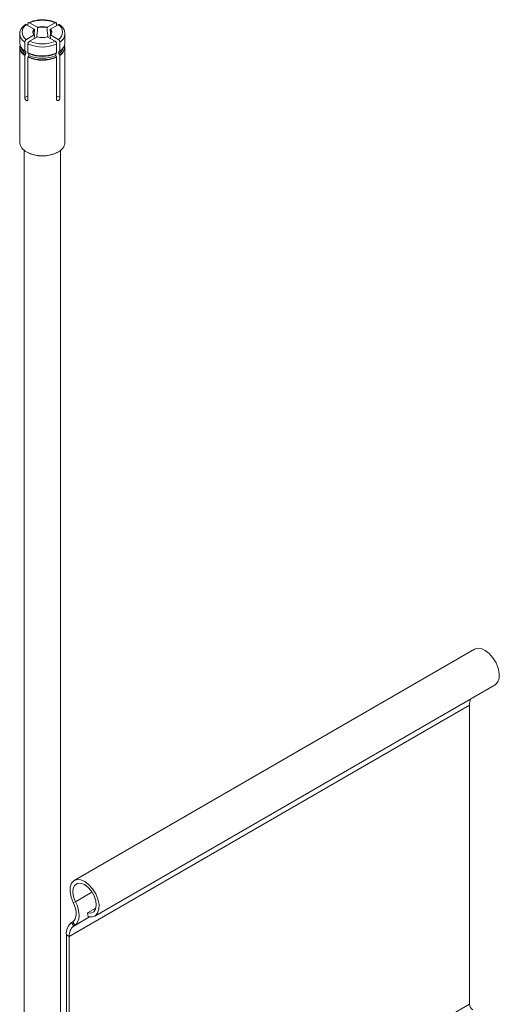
# Model space of a CAD drawing. Header units: millimetres. Extents: x 340 to 1157, y -232 to 1361.
# Tile 3 of 7: x 369 to 475, y 319 to 536. Entities that reach past the tile are written whole.
import ezdxf

# ---------------------------------------------------------------- set-up
doc = ezdxf.new("R2010")
doc.units = ezdxf.units.MM

msp = doc.modelspace()

# ---------------------------------------------------------------- linework, layer by layer
at = {"color": 7, "linetype": 'Continuous', "lineweight": 15}
for p, q in [((370.52, 535.34), (372.23, 534.35)), ((370.87, 535.14), (370.87, 535.55)), ((371.23, 535.75), (372.94, 534.76)), ((376.85, 535.75), (375.13, 534.76)), ((377.55, 535.34), (375.84, 534.35)), ((377.2, 535.55), (377.2, 535.14)), ((369.04, 533.31), (369.04, 531.35)), ((372.23, 533.09), (370.52, 532.1)), ((372.94, 532.68), (371.23, 531.69)), ((375.13, 532.68), (376.85, 531.69)), ((375.84, 533.09), (377.55, 532.1)), ((379.04, 531.35), (379.04, 533.31)), ((369.04, 530.38), (369.04, 509.31)), ((370.17, 529.52), (370.17, 531.49)), ((370.87, 531.08), (370.87, 529.11)), ((377.2, 529.11), (377.2, 531.08)), ((377.91, 531.49), (377.91, 529.52)), ((379.04, 509.31), (379.04, 530.38)), ((370.22, 529.47), (369.96, 529.68)), ((370.17, 519.24), (370.17, 528.55)), ((370.36, 529.35), (370.36, 528.94)), ((370.87, 528.14), (370.87, 518.83)), ((371.07, 528.54), (371.07, 528.94)), ((377.01, 528.94), (377.01, 528.54)), ((377.2, 518.83), (377.2, 528.14)), ((377.71, 529.35), (377.86, 529.46)), ((377.71, 528.94), (377.71, 529.35)), ((378.12, 529.68), (377.85, 529.47)), ((377.91, 528.55), (377.91, 519.24)), ((370.04, 507.57), (370.04, 286.72)), ((378.04, 286.72), (378.04, 507.57)), ((469.47, 397.51), (381.08, 346.48)), ((385.63, 338.6), (474.02, 389.62)), ((468.37, 385.14), (379.98, 334.11)), ((468.37, 385.14), (468.37, 319.13)), ((380.88, 341.6), (381.37, 341.78)), ((385.85, 340.33), (384.02, 339.28)), ((384.19, 338.47), (384.02, 339.28)), ((380.75, 337.33), (380.51, 337.18)), ((380.51, 337.18), (380.97, 336.41)), ((381.21, 336.56), (380.75, 337.33)), ((381.21, 336.56), (380.97, 336.41)), ((379.98, 334.11), (379.34, 334.48)), ((379.34, 334.48), (379.34, 268.47)), ((379.98, 334.11), (379.98, 268.1)), ((468.37, 319.13), (379.98, 268.1))]:
    msp.add_line(p, q, dxfattribs=at)
at = {"color": 8, "linetype": 'Continuous', "lineweight": 15}
for p, q in [((370.87, 519.65), (370.17, 519.24)), ((377.2, 519.65), (377.91, 519.24)), ((385, 343.88), (381.37, 341.78)), ((384.45, 338.41), (380.97, 336.41)), ((384.43, 338.42), (381.21, 336.56))]:
    msp.add_line(p, q, dxfattribs=at)
at = {"color": 7, "linetype": 'Continuous', "lineweight": 15, "flags": 128}
for points in [[(369.04, 509.31), (369.11, 508.82), (369.52, 508.07), (370.27, 507.41), (371.3, 506.89), (372.52, 506.55), (373.87, 506.42), (375.22, 506.5), (376.49, 506.79), (377.57, 507.26)], [(474.02, 389.62), (474.12, 389.69), (474.64, 390.27), (474.91, 391.12), (474.94, 392.16), (474.7, 393.32), (474.22, 394.5), (473.54, 395.61), (472.72, 396.54), (471.81, 397.24), (470.9, 397.64), (470.06, 397.7), (469.47, 397.51)], [(384.19, 338.47), (385.03, 338.4), (385.73, 338.67), (386.25, 339.25), (386.53, 340.09), (386.55, 341.14), (386.31, 342.3), (385.83, 343.48), (385.15, 344.58), (384.33, 345.52), (383.43, 346.21), (382.52, 346.61), (381.67, 346.68), (380.97, 346.41), (380.46, 345.83), (380.18, 344.98), (380.16, 343.93), (380.4, 342.78), (380.88, 341.6)], [(384.02, 339.28), (384.77, 339.23), (385.38, 339.53), (385.78, 340.13), (385.93, 340.98), (385.82, 341.99), (385.45, 343.06), (384.87, 344.07), (384.14, 344.93), (383.32, 345.54), (382.51, 345.84), (381.78, 345.81), (381.21, 345.44), (380.87, 344.78), (380.78, 343.88), (380.95, 342.85), (381.37, 341.78)], [(380.88, 341.6), (381.17, 340.94), (381.38, 340.28), (381.5, 339.63), (381.53, 339.03), (381.46, 338.48), (381.31, 338), (381.07, 337.62), (380.75, 337.33)], [(381.37, 341.78), (381.72, 340.98), (381.98, 340.17), (382.13, 339.38), (382.16, 338.63), (382.09, 337.96), (381.9, 337.38), (381.6, 336.91), (381.21, 336.56)]]:
    msp.add_lwpolyline(points, dxfattribs=at)
at = {"color": 7, "linetype": 'Continuous', "lineweight": 15}
for centre, radius, start, end in [((371.42, 533.72), 1.85, 119.0289, 240.9704), ((374.04, 529.19), 7.14, 66.8249, 113.1754), ((374.04, 531.49), 3.45, 71.4697, 108.5316), ((374.04, 531.5), 3.3, 71.9005, 108.1009), ((376.65, 533.72), 1.85, 299.0285, 60.9707), ((372.75, 533.72), 0.817, 129.185, 230.8131), ((372.88, 533.58), 0.858, 131.8853, 171.0132), ((374.04, 535.95), 3.45, 251.4695, 288.5312), ((375.2, 533.58), 0.859, 8.9973, 48.1017), ((375.33, 533.72), 0.817, 309.1838, 50.8124), ((371.35, 531.52), 2.32, 184.1935, 239.2264), ((371.18, 530.41), 2.12, 167.7597, 241.4583), ((371.3, 530.54), 2.16, 174.3405, 240.2385), ((371.57, 530.9), 2.3, 193.6384, 238.1341), ((374.04, 538.32), 7.91, 246.4105, 293.5895), ((374.04, 538.25), 7.14, 246.8251, 293.1752), ((376.5, 530.9), 2.3, 301.8726, 346.3519), ((376.83, 530.52), 2.12, 298.9931, 6.4261), ((376.72, 531.52), 2.32, 300.7735, 355.808), ((376.85, 530.43), 2.16, 299.336, 11.4464), ((374.04, 536.36), 7.91, 246.4105, 293.5895), ((374.04, 535.39), 7.91, 246.4105, 293.5895), ((374.04, 536.2), 7.79, 246.469, 293.5312), ((374.04, 535.39), 7.79, 246.469, 293.5312), ((374.04, 535.81), 7.48, 246.6273, 293.373), ((374.04, 535.41), 7.48, 246.6273, 293.373), ((376.56, 509.54), 2.49, 294.062, 354.6185), ((374.04, 513.77), 7.4, 241.771, 297.8899), ((471.91, 385.21), 3.55, 158.5542, 181.1234), ((382.4, 334.76), 3.07, 128.0115, 185.2545), ((382.58, 334.35), 2.61, 128.0086, 185.2571), ((469.9, 319.2), 1.54, 182.606, 237.3935)]:
    msp.add_arc(centre, radius, start, end, dxfattribs=at)
at = {"color": 8, "linetype": 'Continuous', "lineweight": 15}
for centre, radius, start, end in [((371.26, 533.42), 2.22, 181.6771, 240.5456), ((376.71, 533.49), 2.34, 300.8652, 354.5261)]:
    msp.add_arc(centre, radius, start, end, dxfattribs=at)
at = {"color": 7, "linetype": 'Continuous', "lineweight": 15}
for points, knots in [([(370.29, 535.38), (370.15, 535.27), (369.73, 534.96), (369.28, 534.36), (369.03, 533.76), (369.06, 533.43), (369.07, 533.36)], [0, 0, 0, 0, 0.200596, 0.579749, 0.909526, 1, 1, 1, 1]), ([(370.26, 535.36), (370.28, 535.37), (370.33, 535.4), (370.43, 535.39), (370.49, 535.36), (370.52, 535.34)], [0, 0, 0, 0, 0.327248, 0.728677, 1, 1, 1, 1]), ([(371.23, 535.75), (371.19, 535.77), (371.11, 535.81), (371, 535.8), (370.92, 535.74), (370.88, 535.65), (370.87, 535.58), (370.87, 535.55)], [0, 0, 0, 0, 0.216273, 0.432495, 0.64814, 0.862522, 1, 1, 1, 1]), ([(374.38, 536.39), (374.32, 536.4), (373.84, 536.45), (372.92, 536.35), (371.81, 536.13), (371.21, 535.87), (370.94, 535.76)], [0, 0, 0, 0, 0.0553543, 0.3971695, 0.7399285, 1, 1, 1, 1]), ([(373.01, 534.63), (373, 534.52), (372.94, 533.84), (372.87, 533.17), (372.81, 532.61)], [0, 0, 0, 0, 0.163366, 1, 1, 1, 1]), ([(373.01, 534.63), (373.01, 534.64), (373.01, 534.66), (373, 534.69), (372.99, 534.72), (372.97, 534.74), (372.95, 534.76), (372.94, 534.76)], [0, 0, 0, 0, 0.193129, 0.38613, 0.581294, 0.7817, 1, 1, 1, 1]), ([(377.13, 535.76), (376.95, 535.84), (376.43, 536.07), (375.5, 536.32), (374.73, 536.37), (374.38, 536.39)], [0, 0, 0, 0, 0.2239011, 0.6464683, 1, 1, 1, 1]), ([(375.13, 534.76), (375.13, 534.76), (375.11, 534.74), (375.09, 534.72), (375.07, 534.69), (375.06, 534.65), (375.06, 534.64), (375.06, 534.63)], [0, 0, 0, 0, 0.209217, 0.418498, 0.625369, 0.825777, 1, 1, 1, 1]), ([(375.26, 532.61), (375.2, 533.2), (375.14, 533.88), (375.07, 534.55), (375.06, 534.63)], [0, 0, 0, 0, 0.8832112, 1, 1, 1, 1]), ([(377.2, 535.55), (377.2, 535.59), (377.19, 535.68), (377.13, 535.76), (377.04, 535.8), (376.94, 535.8), (376.87, 535.76), (376.85, 535.75)], [0, 0, 0, 0, 0.213189, 0.426483, 0.640192, 0.854903, 1, 1, 1, 1]), ([(377.55, 535.34), (377.59, 535.36), (377.67, 535.4), (377.76, 535.39), (377.8, 535.36), (377.81, 535.35)], [0, 0, 0, 0, 0.403521, 0.807011, 1, 1, 1, 1]), ([(379.01, 533.26), (379.01, 533.46), (379.01, 533.93), (378.64, 534.61), (378.18, 535.1), (377.85, 535.33), (377.78, 535.38)], [0, 0, 0, 0, 0.248765, 0.576335, 0.911185, 1, 1, 1, 1]), ([(372.2, 533.18), (372.23, 533.42), (372.26, 533.76), (372.3, 534.11), (372.31, 534.22)], [0, 0, 0, 0, 0.682618, 1, 1, 1, 1]), ([(372.23, 534.35), (372.24, 534.35), (372.26, 534.34), (372.28, 534.31), (372.3, 534.28), (372.31, 534.25), (372.31, 534.23), (372.31, 534.22)], [0, 0, 0, 0, 0.209059, 0.418508, 0.625278, 0.825764, 1, 1, 1, 1]), ([(372.31, 533.04), (372.31, 533.05), (372.31, 533.07), (372.3, 533.09), (372.28, 533.1), (372.26, 533.1), (372.24, 533.09), (372.23, 533.09)], [0, 0, 0, 0, 0.193113, 0.38611, 0.581152, 0.781705, 1, 1, 1, 1]), ([(372.31, 533.04), (372.3, 532.95), (372.28, 532.7), (372.25, 532.44), (372.24, 532.27)], [0, 0, 0, 0, 0.344159, 1, 1, 1, 1]), ([(375.77, 534.22), (375.77, 534.23), (375.77, 534.25), (375.78, 534.28), (375.79, 534.31), (375.82, 534.34), (375.83, 534.35), (375.84, 534.35)], [0, 0, 0, 0, 0.193086, 0.386057, 0.581189, 0.781562, 1, 1, 1, 1]), ([(375.77, 534.22), (375.78, 534.14), (375.81, 533.8), (375.84, 533.47), (375.87, 533.21)], [0, 0, 0, 0, 0.232861, 1, 1, 1, 1]), ([(375.84, 533.09), (375.83, 533.09), (375.82, 533.1), (375.79, 533.1), (375.78, 533.08), (375.77, 533.06), (375.77, 533.05), (375.77, 533.04)], [0, 0, 0, 0, 0.209059, 0.418508, 0.625278, 0.825764, 1, 1, 1, 1]), ([(375.84, 532.27), (375.82, 532.44), (375.8, 532.69), (375.78, 532.95), (375.77, 533.04)], [0, 0, 0, 0, 0.639753, 1, 1, 1, 1]), ([(370.52, 532.1), (370.48, 532.07), (370.4, 532.02), (370.29, 531.88), (370.21, 531.73), (370.17, 531.59), (370.17, 531.52), (370.17, 531.49)], [0, 0, 0, 0, 0.216238, 0.432529, 0.64815, 0.86252, 1, 1, 1, 1]), ([(370.87, 531.08), (370.88, 531.13), (370.88, 531.22), (370.95, 531.38), (371.04, 531.52), (371.14, 531.63), (371.2, 531.67), (371.23, 531.69)], [0, 0, 0, 0, 0.213192, 0.426507, 0.640191, 0.854939, 1, 1, 1, 1]), ([(376.85, 531.69), (376.89, 531.66), (376.97, 531.61), (377.07, 531.47), (377.15, 531.32), (377.2, 531.19), (377.2, 531.11), (377.2, 531.08)], [0, 0, 0, 0, 0.216269, 0.432555, 0.648145, 0.862524, 1, 1, 1, 1]), ([(377.91, 531.49), (377.9, 531.53), (377.9, 531.63), (377.84, 531.79), (377.75, 531.93), (377.65, 532.04), (377.58, 532.08), (377.55, 532.1)], [0, 0, 0, 0, 0.213198, 0.426512, 0.640224, 0.854901, 1, 1, 1, 1]), ([(370.17, 529.52), (370.17, 529.51), (370.17, 529.49), (370.18, 529.48), (370.2, 529.47), (370.21, 529.47), (370.22, 529.47)], [0, 0, 0, 0, 0.247402, 0.494932, 0.743066, 1, 1, 1, 1]), ([(370.22, 528.66), (370.21, 528.66), (370.2, 528.64), (370.18, 528.61), (370.17, 528.58), (370.17, 528.56), (370.17, 528.55)], [0, 0, 0, 0, 0.250296, 0.500575, 0.749841, 1, 1, 1, 1]), ([(370.22, 529.47), (370.22, 529.47), (370.24, 529.48), (370.28, 529.48), (370.32, 529.46), (370.35, 529.43), (370.36, 529.39), (370.36, 529.36), (370.36, 529.35)], [0, 0, 0, 0, 0.0098353, 0.2605605, 0.5109278, 0.6683392, 0.9154411, 1, 1, 1, 1]), ([(370.36, 528.94), (370.36, 528.93), (370.36, 528.9), (370.34, 528.84), (370.31, 528.77), (370.27, 528.71), (370.23, 528.68), (370.22, 528.66)], [0, 0, 0, 0, 0.1794443, 0.3319959, 0.5805313, 0.8290021, 1, 1, 1, 1]), ([(370.93, 529.06), (370.92, 529.06), (370.91, 529.06), (370.89, 529.07), (370.88, 529.08), (370.87, 529.1), (370.87, 529.11)], [0, 0, 0, 0, 0.250296, 0.500575, 0.749841, 1, 1, 1, 1]), ([(370.87, 528.14), (370.87, 528.15), (370.88, 528.17), (370.89, 528.2), (370.91, 528.23), (370.92, 528.25), (370.93, 528.26)], [0, 0, 0, 0, 0.247433, 0.494994, 0.742866, 1, 1, 1, 1]), ([(370.93, 528.26), (370.93, 528.26), (370.95, 528.27), (370.99, 528.31), (371.03, 528.38), (371.06, 528.45), (371.07, 528.5), (371.07, 528.53), (371.07, 528.54)], [0, 0, 0, 0, 0.009835, 0.260552, 0.510794, 0.66835, 0.915444, 1, 1, 1, 1]), ([(371.07, 528.94), (371.07, 528.96), (371.07, 528.99), (371.06, 529.01), (371.05, 529.01)], [0, 0, 0, 0, 0.625187, 1, 1, 1, 1]), ([(377.03, 529.03), (377.03, 529.03), (377.01, 529.01), (377.01, 528.98), (377.01, 528.95), (377.01, 528.94)], [0, 0, 0, 0, 0.0738725, 0.76385, 1, 1, 1, 1]), ([(377.01, 528.54), (377.01, 528.52), (377.01, 528.49), (377.03, 528.43), (377.06, 528.36), (377.1, 528.3), (377.13, 528.27), (377.15, 528.26)], [0, 0, 0, 0, 0.179464, 0.331994, 0.580593, 0.829077, 1, 1, 1, 1]), ([(377.2, 529.11), (377.2, 529.1), (377.2, 529.08), (377.19, 529.07), (377.17, 529.06), (377.15, 529.06), (377.15, 529.06)], [0, 0, 0, 0, 0.24742, 0.4949307, 0.7428814, 1, 1, 1, 1]), ([(377.15, 528.26), (377.15, 528.25), (377.17, 528.23), (377.19, 528.2), (377.2, 528.17), (377.2, 528.15), (377.2, 528.14)], [0, 0, 0, 0, 0.250077, 0.500673, 0.749818, 1, 1, 1, 1]), ([(377.71, 529.35), (377.71, 529.37), (377.72, 529.4), (377.73, 529.44), (377.76, 529.47), (377.81, 529.48), (377.84, 529.47), (377.85, 529.47)], [0, 0, 0, 0, 0.179464, 0.331994, 0.580593, 0.829077, 1, 1, 1, 1]), ([(377.85, 528.66), (377.85, 528.67), (377.83, 528.68), (377.79, 528.72), (377.75, 528.79), (377.73, 528.85), (377.71, 528.91), (377.71, 528.94), (377.71, 528.94)], [0, 0, 0, 0, 0.009749, 0.260477, 0.510794, 0.668356, 0.915435, 1, 1, 1, 1]), ([(377.85, 529.47), (377.86, 529.47), (377.88, 529.47), (377.89, 529.48), (377.91, 529.49), (377.91, 529.51), (377.91, 529.52)], [0, 0, 0, 0, 0.250077, 0.500673, 0.749818, 1, 1, 1, 1]), ([(377.91, 528.55), (377.91, 528.56), (377.91, 528.58), (377.89, 528.61), (377.88, 528.64), (377.86, 528.66), (377.85, 528.66)], [0, 0, 0, 0, 0.247451, 0.494994, 0.742682, 1, 1, 1, 1]), ([(370.87, 518.83), (370.87, 518.8), (370.87, 518.73), (370.82, 518.63), (370.73, 518.57), (370.62, 518.56), (370.5, 518.61), (370.38, 518.7), (370.28, 518.83), (370.21, 518.99), (370.17, 519.13), (370.17, 519.21), (370.17, 519.24)], [0, 0, 0, 0, 0.072149, 0.178934, 0.286067, 0.393576, 0.50091, 0.607795, 0.71462, 0.82193, 0.929479, 1, 1, 1, 1]), ([(377.91, 519.24), (377.91, 519.19), (377.9, 519.09), (377.84, 518.93), (377.76, 518.78), (377.65, 518.66), (377.53, 518.59), (377.41, 518.56), (377.31, 518.59), (377.23, 518.66), (377.2, 518.75), (377.2, 518.81), (377.2, 518.83)], [0, 0, 0, 0, 0.1070146, 0.2139884, 0.3213108, 0.428885, 0.5360625, 0.6428731, 0.7498661, 0.8573482, 0.9648201, 1, 1, 1, 1])]:
    msp.add_open_spline(points, degree=3, knots=knots, dxfattribs=at)

doc.saveas('drawing.dxf')
